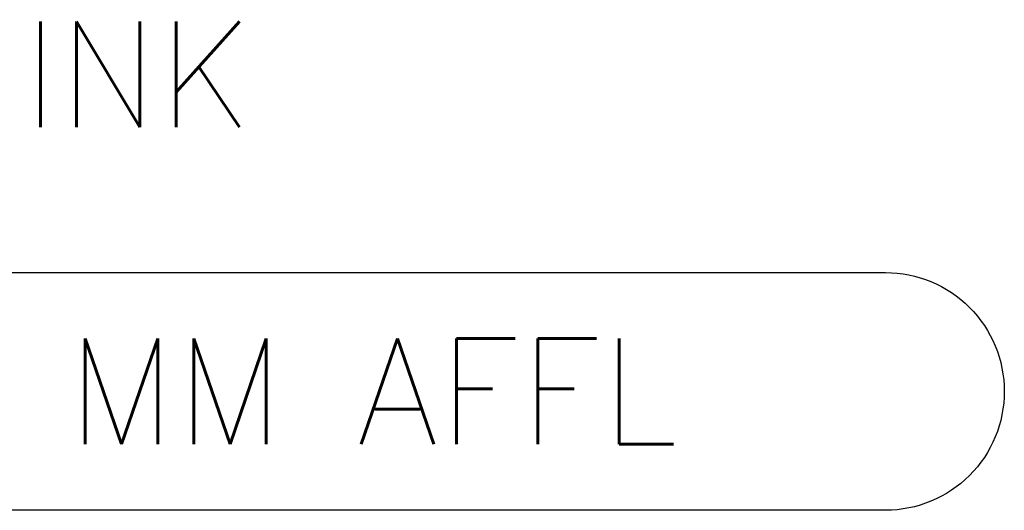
# Model space of a CAD drawing. Header units: millimetres. Extents: x -750 to 57307, y -2234 to 18901.
# Tile 54 of 102: x 16676 to 18074, y 10335 to 11031. Entities that reach past the tile are written whole.
import ezdxf
from ezdxf.enums import TextEntityAlignment as Align

# ---------------------------------------------------------------- set-up
doc = ezdxf.new("R2010")
doc.units = ezdxf.units.MM
doc.header["$MEASUREMENT"] = 0
doc.layers.add('PLUMBING-DW-TR-LVL-TAG', color=7, linetype='Continuous')
doc.styles.add('ROMANS-100', font='romans.shx')
doc.styles.get("Standard").update_dxf_attribs({"font": 'arial.ttf'})

# ---------------------------------------------------------------- blocks, each defined once
blk = doc.blocks.new('PLUM-DW-WD-TAG')
at = {"layer": 'PLUMBING-DW-TR-LVL-TAG'}
blk.add_lwpolyline([(112.5, 112.5), (1687.5, 112.5, -0.414214), (1800, 0, -0.414214), (1687.5, -112.5), (112.5, -112.5, -0.414214), (0, 0), (0, 0, -0.414214)], format="xyb", close=True, dxfattribs=at)
at = {"layer": 'PLUMBING-DW-TR-LVL-TAG', "insert": (912.5, 0), "char_height": 100, "attachment_point": 4}
blk.add_mtext_dynamic_manual_height_columns('{\\Fromans|c0;MM AFFL}', width=662.9048, gutter_width=3324.74, heights=[0], dxfattribs=at)
at = {"layer": 'PLUMBING-DW-TR-LVL-TAG', "style": 'ROMANS-100'}
for tag, p in [('PLUM-DR-EQP', (0, 300)), ('PLUM-DR-PSIZE', (0, -300))]:
    blk.add_attdef(tag, text='', height=100, dxfattribs=at).set_placement(p, align=Align.MIDDLE_LEFT)
blk.add_attdef('PLUM-PIPE-LVL', text='', height=100, dxfattribs=at).set_placement((512.5, 0), align=Align.MIDDLE_CENTER)

msp = doc.modelspace()

# ---------------------------------------------------------------- block references
at = {"layer": 'PLUMBING-DW-TR-LVL-TAG'}
ref = msp.add_blockref('PLUM-DW-WD-TAG', (15374.3, 10503.8), dxfattribs=dict(at, xscale=1.5, yscale=1.5, zscale=1.5))
ref.add_attrib('PLUM-DR-EQP', 'PRE RINSE SINK', dxfattribs={"height": 150, "style": 'ROMANS-100'}).set_placement((15374.3, 10953.8), align=Align.MIDDLE_LEFT)

doc.saveas('drawing.dxf')
